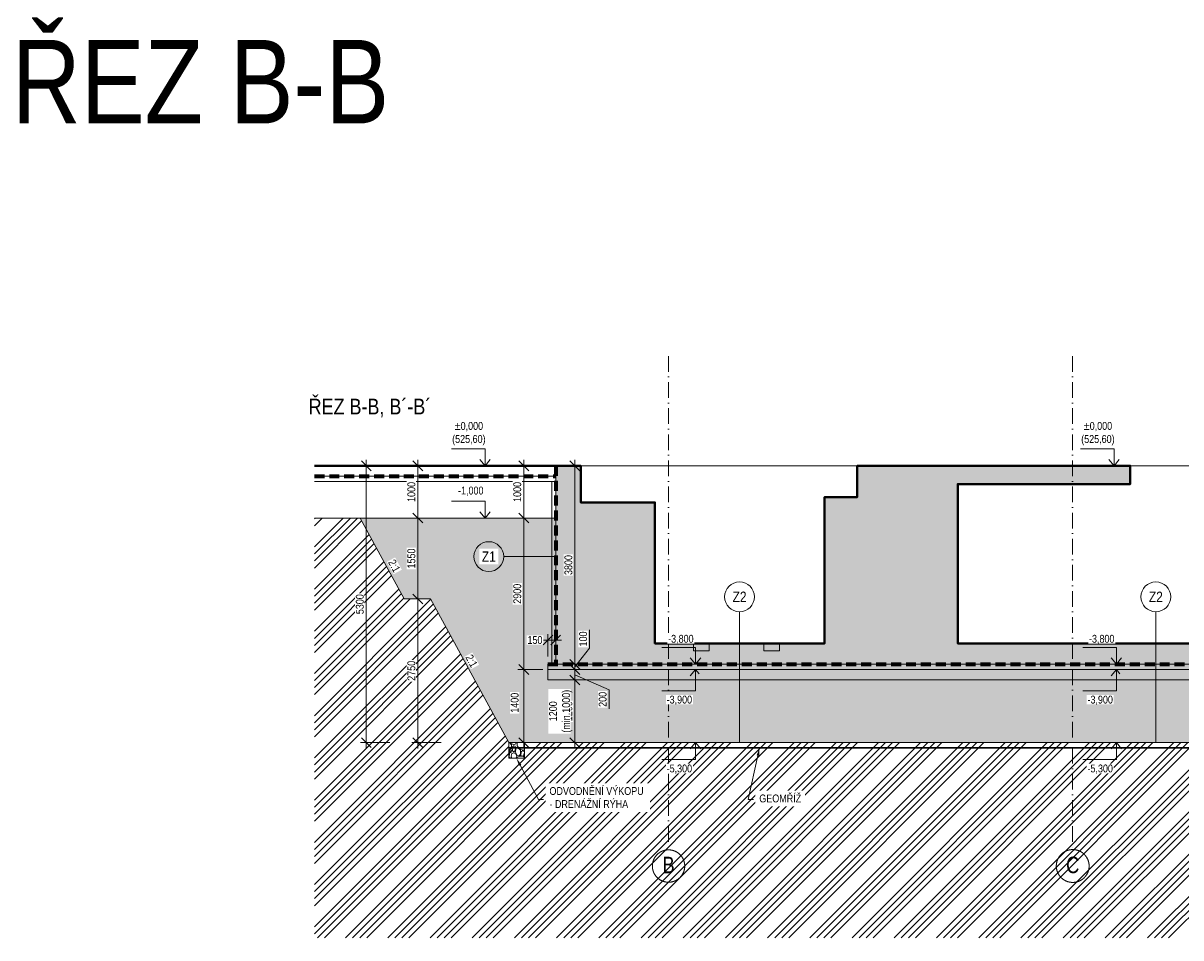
# Model space of a CAD drawing. Header units: millimetres. Extents: x -2694 to 670324, y -147023 to 76385.
# Tile 35 of 51: x 424512 to 446682, y -146531 to -129018. Entities that reach past the tile are written whole.
import ezdxf
from ezdxf import colors
from ezdxf.entities.mleader import LeaderData, LeaderLine
from ezdxf.enums import TextEntityAlignment as Align
from ezdxf.math import Vec2, Vec3

# ---------------------------------------------------------------- set-up
doc = ezdxf.new("R2010")
doc.units = ezdxf.units.MM
doc.header["$LTSCALE"] = 10
for name, pattern in [('Cerchovana 2x', [0.5, 0.3, -0.1, 0, -0.1]), ('DASHDOT', [25.4, 12.7, -6.35, 0, -6.35]), ('ČÁRKOVANÁ', [19.05, 12.7, -6.35])]:
    doc.linetypes.add(name, pattern=pattern)
doc.layers.get('0').update_dxf_attribs({"lineweight": 20})
doc.layers.get('Defpoints').update_dxf_attribs({"lineweight": 20})
for name, color, linetype, lineweight in [('_A_OSY_HPFM', 253, 'DASHDOT', 13), ('A_CARK', 72, 'ČÁRKOVANÁ', 20), ('A_KOTY', 7, 'Continuous', 13), ('A_LEGENDY', 21, 'Continuous', 13), ('A_REZY', 230, 'DASHDOT', 70), ('A_TENKA', 4, 'Continuous', 20), ('A_TENKA_ZEMNI_PRACE', 31, 'Continuous', 20), ('A_TUCNA', 1, 'Continuous', 40)]:
    doc.layers.add(name, color=color, linetype=linetype, lineweight=lineweight)
doc.layers.add('A_SRAF', color=8, linetype='Continuous', lineweight=13, transparency=0.3)
doc.layers.add('A_SRAFY_ZB', color=7, linetype='Continuous', lineweight=13, true_color=0xc8c8c8, transparency=0.3)
doc.styles.add('ARIAL', font='arial.ttf')
doc.styles.add('KÓTY', font='ARIALN.TTF')
doc.linetypes.add('CIKCAK', pattern='A,0.00254,-5.08,[131,ltypeshp.shx,S=5.08,R=0,X=-5.08,Y=0],-10.16,[131,ltypeshp.shx,S=5.08,R=180,X=5.08,Y=0],-5.08', length=20.32254)
doc.dimstyles.new('INPROS - 75', dxfattribs={"dimscale": 75, "dimtxt": 2, "dimasz": 2.5, "dimexe": 1.5, "dimexo": 2, "dimtad": 1, "dimdec": 0, "dimrnd": 5, "dimtxsty": 'KÓTY', "dimblk": 'OBLIQUE', "dimcen": 2.5, "dimdle": 1.5, "dimadec": 0, "dimazin": 0, "dimtfac": 1, "dimtdec": 0, "dimtmove": 2, "dimatfit": 3, "dimldrblk": 'OBLIQUE', "dimfxl": 6, "dimfxlon": 1, "dimtfill": 1, "dimlwd": -1, "dimlwe": -1, "dimarcsym": 0})

# ---------------------------------------------------------------- blocks, each defined once
blk = doc.blocks.new('_Oblique')
at = {"color": 0, "linetype": 'ByBlock', "lineweight": -2}
blk.add_line((-0.5, -0.5), (0.5, 0.5), dxfattribs=at)
blk = doc.blocks.new('*D56')
at = {"layer": 'A_KOTY', "color": 0, "transparency": 16777216}
for p, q in [((434549, -138493), (433986, -138493)), ((434099, -138381), (434099, -141506)), ((434461, -141393), (433986, -141393))]:
    blk.add_line(p, q, dxfattribs=at)
at = {"layer": 'Defpoints', "color": 0, "transparency": 16777216}
for p in [(434711, -138493), (434099, -141393), (434611, -141393)]:
    blk.add_point(p, dxfattribs=at)
at = {"layer": 'A_KOTY', "color": 0, "transparency": 16777216, "xscale": 187.5, "yscale": 187.5, "zscale": 187.5}
for p, rotation in [((434099, -138493), 90), ((434099, -141393), 270)]:
    blk.add_blockref('_Oblique', p, dxfattribs=dict(at, rotation=rotation))
at = {"layer": 'A_KOTY', "color": 0, "transparency": 16777216, "insert": (433975, -139943), "char_height": 150, "attachment_point": 5, "rotation": 90, "style": 'KÓTY', "bg_fill": 3, "box_fill_scale": 1.1, "bg_fill_color": 256, "bg_fill_true_color": 13158600, "bg_fill_transparency": 0}
blk.add_mtext('2900', dxfattribs=at)
blk = doc.blocks.new('*D57')
at = {"layer": 'A_KOTY', "color": 0, "transparency": 16777216}
for p, q in [((434099, -141281), (434099, -142906)), ((434099, -141393), (434211, -141393)), ((434220, -142793), (433986, -142793))]:
    blk.add_line(p, q, dxfattribs=at)
at = {"layer": 'Defpoints', "color": 0, "transparency": 16777216}
for p in [(434099, -141393), (434099, -142793), (434370, -142793)]:
    blk.add_point(p, dxfattribs=at)
at = {"layer": 'A_KOTY', "color": 0, "transparency": 16777216, "xscale": 187.5, "yscale": 187.5, "zscale": 187.5}
for p, rotation in [((434099, -141393), 90), ((434099, -142793), 270)]:
    blk.add_blockref('_Oblique', p, dxfattribs=dict(at, rotation=rotation))
at = {"layer": 'A_KOTY', "color": 0, "transparency": 16777216, "insert": (433925, -142030), "char_height": 150, "attachment_point": 5, "rotation": 90, "style": 'KÓTY', "bg_fill": 3, "box_fill_scale": 1.1, "bg_fill_color": 256, "bg_fill_true_color": 13158600, "bg_fill_transparency": 0}
blk.add_mtext('1400', dxfattribs=at)
blk = doc.blocks.new('*D58')
at = {"layer": 'A_KOTY', "color": 0, "transparency": 16777216}
for p, q in [((435077, -137381), (435077, -141406)), ((435077, -137493), (434965, -137493)), ((435077, -141293), (434965, -141293))]:
    blk.add_line(p, q, dxfattribs=at)
at = {"layer": 'Defpoints', "color": 0, "transparency": 16777216}
for p in [(435191, -137493), (435077, -141293), (435191, -141293)]:
    blk.add_point(p, dxfattribs=at)
at = {"layer": 'A_KOTY', "color": 0, "transparency": 16777216, "xscale": 187.5, "yscale": 187.5, "zscale": 187.5}
for p, rotation in [((435077, -137493), 90), ((435077, -141293), 270)]:
    blk.add_blockref('_Oblique', p, dxfattribs=dict(at, rotation=rotation))
at = {"layer": 'A_KOTY', "color": 0, "transparency": 16777216, "insert": (434954, -139393), "char_height": 150, "attachment_point": 5, "rotation": 90, "style": 'KÓTY', "bg_fill": 3, "box_fill_scale": 1.1, "bg_fill_color": 256, "bg_fill_true_color": 13158600, "bg_fill_transparency": 0}
blk.add_mtext('3800', dxfattribs=at)
blk = doc.blocks.new('*D59')
at = {"layer": 'A_KOTY', "color": 0, "transparency": 16777216}
for p, q in [((435360, -140985), (435360, -140631)), ((435077, -141343), (435360, -140985)), ((435077, -141181), (435077, -141506)), ((434711, -141393), (435190, -141393)), ((435527, -141293), (434965, -141293))]:
    blk.add_line(p, q, dxfattribs=at)
at = {"layer": 'Defpoints', "color": 0, "transparency": 16777216}
for p in [(434561, -141393), (435077, -141393), (436978, -141293)]:
    blk.add_point(p, dxfattribs=at)
at = {"layer": 'A_KOTY', "color": 0, "transparency": 16777216, "xscale": 187.5, "yscale": 187.5, "zscale": 187.5}
for p, rotation in [((435077, -141293), 90), ((435077, -141393), 270)]:
    blk.add_blockref('_Oblique', p, dxfattribs=dict(at, rotation=rotation))
at = {"layer": 'A_KOTY', "color": 0, "transparency": 16777216, "insert": (435237, -140808), "char_height": 150, "attachment_point": 5, "rotation": 90, "style": 'KÓTY', "bg_fill": 3, "box_fill_scale": 1.1, "bg_fill_color": 256, "bg_fill_true_color": 13158600, "bg_fill_transparency": 0}
blk.add_mtext('100', dxfattribs=at)
blk = doc.blocks.new('*D60')
at = {"layer": 'A_KOTY', "color": 0, "transparency": 16777216}
for p, q in [((434711, -141393), (435190, -141393)), ((435077, -141281), (435077, -141706)), ((434688, -141593), (435190, -141593)), ((435077, -141493), (435733, -141782)), ((435733, -141782), (435733, -142149))]:
    blk.add_line(p, q, dxfattribs=at)
at = {"layer": 'Defpoints', "color": 0, "lineweight": 100, "transparency": 16777216}
for p in [(434561, -141393), (434538, -141593), (435077, -141593)]:
    blk.add_point(p, dxfattribs=at)
at = {"layer": 'A_KOTY', "color": 0, "transparency": 16777216, "xscale": 187.5, "yscale": 187.5, "zscale": 187.5}
for p, rotation in [((435077, -141393), 90), ((435077, -141593), 270)]:
    blk.add_blockref('_Oblique', p, dxfattribs=dict(at, rotation=rotation))
at = {"layer": 'A_KOTY', "color": 0, "transparency": 16777216, "insert": (435610, -141965), "char_height": 150, "attachment_point": 5, "rotation": 90, "style": 'KÓTY', "bg_fill": 3, "box_fill_scale": 1.1, "bg_fill_color": 256, "bg_fill_true_color": 13158600, "bg_fill_transparency": 0}
blk.add_mtext('200', dxfattribs=at)
blk = doc.blocks.new('*D61')
at = {"layer": 'A_KOTY', "color": 0, "transparency": 16777216}
for p, q in [((434688, -141593), (435190, -141593)), ((435077, -141481), (435077, -142906)), ((434627, -142793), (435190, -142793))]:
    blk.add_line(p, q, dxfattribs=at)
at = {"layer": 'Defpoints', "color": 0, "lineweight": 100, "transparency": 16777216}
for p in [(434538, -141593), (434472, -142793), (435077, -142793)]:
    blk.add_point(p, dxfattribs=at)
at = {"layer": 'A_KOTY', "color": 0, "transparency": 16777216, "xscale": 187.5, "yscale": 187.5, "zscale": 187.5}
for p, rotation in [((435077, -141593), 90), ((435077, -142793), 270)]:
    blk.add_blockref('_Oblique', p, dxfattribs=dict(at, rotation=rotation))
at = {"layer": 'A_KOTY', "color": 0, "transparency": 16777216, "insert": (434954, -142193), "char_height": 150, "attachment_point": 5, "rotation": 90, "style": 'KÓTY', "bg_fill": 3, "box_fill_scale": 1.1, "bg_fill_color": 256, "bg_fill_true_color": 13158600, "bg_fill_transparency": 0}
blk.add_mtext('1200', dxfattribs=at)
blk = doc.blocks.new('*D62')
at = {"layer": 'A_KOTY', "color": 0, "transparency": 16777216}
for p, q in [((434688, -141593), (435190, -141593)), ((435077, -141481), (435077, -142906)), ((435077, -142793), (435190, -142793))]:
    blk.add_line(p, q, dxfattribs=at)
at = {"layer": 'A_KOTY', "color": 0, "transparency": 16777216, "xscale": 187.5, "yscale": 187.5, "zscale": 187.5}
for p, rotation in [((435077, -141593), 90), ((435077, -142793), 270)]:
    blk.add_blockref('_Oblique', p, dxfattribs=dict(at, rotation=rotation))
at = {"layer": 'A_KOTY', "color": 0, "transparency": 16777216, "insert": (434807, -142193), "char_height": 150, "attachment_point": 5, "rotation": 90, "style": 'KÓTY', "bg_fill": 3, "box_fill_scale": 1.1, "bg_fill_color": 256, "bg_fill_true_color": 13158600, "bg_fill_transparency": 0}
blk.add_mtext('1200\\P(min.1000)', dxfattribs=at)
at = {"layer": 'Defpoints', "color": 0, "lineweight": 100, "transparency": 16777216}
for p in [(434538, -141593), (435077, -142793), (435077, -142793)]:
    blk.add_point(p, dxfattribs=at)
blk = doc.blocks.new('*D63')
at = {"layer": 'A_KOTY', "color": 0, "transparency": 16777216}
for p, q in [((434561, -141143), (434561, -140718)), ((434711, -141143), (434711, -140718)), ((434448, -140830), (434823, -140830))]:
    blk.add_line(p, q, dxfattribs=at)
at = {"layer": 'Defpoints', "color": 0, "transparency": 16777216}
for p in [(434711, -140830), (434561, -141293), (434711, -141293)]:
    blk.add_point(p, dxfattribs=at)
at = {"layer": 'A_KOTY', "color": 0, "transparency": 16777216, "xscale": 187.5, "yscale": 187.5, "zscale": 187.5}
blk.add_blockref('_Oblique', (434711, -140830), dxfattribs=at)
at = {"layer": 'A_KOTY', "color": 0, "transparency": 16777216, "insert": (434313, -140829), "char_height": 150, "attachment_point": 5, "style": 'KÓTY', "bg_fill": 3, "box_fill_scale": 1.1, "bg_fill_color": 256, "bg_fill_true_color": 13158600, "bg_fill_transparency": 0}
blk.add_mtext('150', dxfattribs=at)
at = {"layer": 'A_KOTY', "color": 0, "transparency": 16777216, "xscale": 187.5, "yscale": 187.5, "zscale": 187.5, "rotation": 180}
blk.add_blockref('_Oblique', (434561, -140830), dxfattribs=at)
blk = doc.blocks.new('*D287')
at = {"layer": 'A_KOTY', "color": 0, "transparency": 16777216}
for p, q in [((431960, -138493), (432183, -138493)), ((432070, -140156), (432070, -138381)), ((431960, -140043), (432183, -140043))]:
    blk.add_line(p, q, dxfattribs=at)
at = {"layer": 'Defpoints', "color": 0, "transparency": 16777216}
for p in [(431810, -138493), (432070, -138493), (431810, -140043)]:
    blk.add_point(p, dxfattribs=at)
at = {"layer": 'A_KOTY', "color": 0, "transparency": 16777216, "xscale": 187.5, "yscale": 187.5, "zscale": 187.5}
for p, rotation in [((432070, -138493), 90), ((432070, -140043), 270)]:
    blk.add_blockref('_Oblique', p, dxfattribs=dict(at, rotation=rotation))
at = {"layer": 'A_KOTY', "color": 0, "transparency": 16777216, "insert": (431947, -139268), "char_height": 150, "attachment_point": 5, "rotation": 90, "style": 'KÓTY', "bg_fill": 3, "box_fill_scale": 1.1, "bg_fill_color": 256, "bg_fill_true_color": 13158600, "bg_fill_transparency": 0}
blk.add_mtext('1550', dxfattribs=at)
blk = doc.blocks.new('*D288')
at = {"layer": 'A_KOTY', "color": 0, "transparency": 16777216}
for p, q in [((434099, -138606), (434099, -137381)), ((434549, -137493), (433986, -137493)), ((434549, -138493), (433986, -138493))]:
    blk.add_line(p, q, dxfattribs=at)
at = {"layer": 'Defpoints', "color": 0, "transparency": 16777216}
for p in [(434099, -137493), (434711, -137493), (434711, -138493)]:
    blk.add_point(p, dxfattribs=at)
at = {"layer": 'A_KOTY', "color": 0, "transparency": 16777216, "xscale": 187.5, "yscale": 187.5, "zscale": 187.5}
for p, rotation in [((434099, -137493), 90), ((434099, -138493), 270)]:
    blk.add_blockref('_Oblique', p, dxfattribs=dict(at, rotation=rotation))
at = {"layer": 'A_KOTY', "color": 0, "transparency": 16777216, "insert": (433975, -137993), "char_height": 150, "attachment_point": 5, "rotation": 90, "style": 'KÓTY', "bg_fill": 3, "box_fill_scale": 1.1, "bg_fill_color": 256, "bg_fill_true_color": 13158600, "bg_fill_transparency": 0}
blk.add_mtext('1000', dxfattribs=at)
blk = doc.blocks.new('*D289')
at = {"layer": 'A_KOTY', "color": 0, "transparency": 16777216}
for p, q in [((431960, -140043), (432183, -140043)), ((432070, -139931), (432070, -142905)), ((432520, -142793), (431958, -142793))]:
    blk.add_line(p, q, dxfattribs=at)
at = {"layer": 'Defpoints', "color": 0, "transparency": 16777216}
for p in [(431810, -140043), (432070, -142793), (433810, -142793)]:
    blk.add_point(p, dxfattribs=at)
at = {"layer": 'A_KOTY', "color": 0, "transparency": 16777216, "xscale": 187.5, "yscale": 187.5, "zscale": 187.5}
for p, rotation in [((432070, -140043), 90), ((432070, -142793), 270)]:
    blk.add_blockref('_Oblique', p, dxfattribs=dict(at, rotation=rotation))
at = {"layer": 'A_KOTY', "color": 0, "transparency": 16777216, "insert": (431947, -141418), "char_height": 150, "attachment_point": 5, "rotation": 90, "style": 'KÓTY', "bg_fill": 3, "box_fill_scale": 1.1, "bg_fill_color": 256, "bg_fill_true_color": 13158600, "bg_fill_transparency": 0}
blk.add_mtext('2750', dxfattribs=at)
blk = doc.blocks.new('*D290')
at = {"layer": 'A_KOTY', "color": 0, "transparency": 16777216}
for p, q in [((432070, -138606), (432070, -137381)), ((432070, -137493), (432183, -137493)), ((432070, -138493), (432183, -138493))]:
    blk.add_line(p, q, dxfattribs=at)
at = {"layer": 'Defpoints', "color": 0, "transparency": 16777216}
for p in [(432070, -137493), (432070, -137493), (432070, -138493)]:
    blk.add_point(p, dxfattribs=at)
at = {"layer": 'A_KOTY', "color": 0, "transparency": 16777216, "xscale": 187.5, "yscale": 187.5, "zscale": 187.5}
for p, rotation in [((432070, -137493), 90), ((432070, -138493), 270)]:
    blk.add_blockref('_Oblique', p, dxfattribs=dict(at, rotation=rotation))
at = {"layer": 'A_KOTY', "color": 0, "transparency": 16777216, "insert": (431947, -137993), "char_height": 150, "attachment_point": 5, "rotation": 90, "style": 'KÓTY', "bg_fill": 3, "box_fill_scale": 1.1, "bg_fill_color": 256, "bg_fill_true_color": 13158600, "bg_fill_transparency": 0}
blk.add_mtext('1000', dxfattribs=at)
blk = doc.blocks.new('*D291')
at = {"layer": 'A_KOTY', "color": 0, "transparency": 16777216}
for p, q in [((431082, -137381), (431082, -142905)), ((431532, -137493), (430970, -137493)), ((431532, -142793), (430970, -142793))]:
    blk.add_line(p, q, dxfattribs=at)
at = {"layer": 'Defpoints', "color": 0, "transparency": 16777216}
for p in [(432070, -137493), (431082, -142793), (432070, -142793)]:
    blk.add_point(p, dxfattribs=at)
at = {"layer": 'A_KOTY', "color": 0, "transparency": 16777216, "xscale": 187.5, "yscale": 187.5, "zscale": 187.5}
for p, rotation in [((431082, -137493), 90), ((431082, -142793), 270)]:
    blk.add_blockref('_Oblique', p, dxfattribs=dict(at, rotation=rotation))
at = {"layer": 'A_KOTY', "color": 0, "transparency": 16777216, "insert": (430959, -140143), "char_height": 150, "attachment_point": 5, "rotation": 90, "style": 'KÓTY', "bg_fill": 3, "box_fill_scale": 1.1, "bg_fill_color": 256, "bg_fill_true_color": 13158600, "bg_fill_transparency": 0}
blk.add_mtext('5300', dxfattribs=at)

msp = doc.modelspace()

# ---------------------------------------------------------------- hatches: boundary and pattern name
at = {"layer": 'A_SRAF'}
h = msp.add_hatch(dxfattribs=at)
h.set_pattern_fill('ANSI34', color=256, scale=30)
h.set_pattern_definition([(45, (0, 12784.5), (-404.1115, 404.1115), []), (45, (134.7, 12784.5), (-404.1115, 404.1115), []), (45, (269.4, 12784.5), (-404.1115, 404.1115), []), (45, (404.1, 12784.5), (-404.1115, 404.1115), [])])
h.paths.add_polyline_path([(489288, -138493.2), (488153.1, -138493.2), (488153.1, -142493.2), (488049.5, -142493.2), (488049.5, -139593.2), (485205, -139593.2), (484980, -140043.2), (479490, -140043.2), (477990, -142793.2), (477990, -143093.2), (477690, -143093.2), (477690, -142793.2), (456049.9, -142793.2), (456049.9, -143093.2), (455749.9, -143093.2), (455749.9, -142793.2), (434109.8, -142793.2), (434109.8, -143093.2), (433809.8, -143093.2), (433809.8, -142793.2), (432310, -140043.2), (431810, -140043.2), (430964.6, -138493.2), (430090.3, -138493.2), (430090.3, -146531.1), (489288, -146531.1)])
h = msp.add_hatch(dxfattribs=at)
h.set_pattern_fill('AR-CONC', color=256, scale=2)
h.set_pattern_definition([(50, (0, 14539.5), (364.36934, -31.87817), [38.1, -419.1]), (355, (0, 14539.5), (-70.48684, 382.1137), [30.48, -335.28117]), (100.451445, (30.36, 14536.85), (293.8825, 350.2355), [32.38002, -356.1805]), (46.1842, (0, 14641.1), (542.1581, -84.08466), [57.15, -628.65]), (96.63556, (45.2, 14634.1), (474.80827, 494.85225), [48.57005, -534.2712]), (351.18415, (0, 14641.1), (474.80827, 494.85225), [45.71993, -502.91946]), (21, (50.8, 14615.7), (303.22878, -204.5304), [38.1, -419.1]), (326, (50.8, 14615.7), (123.60406, 368.37593), [30.48, -335.28]), (71.451445, (76.07, 14598.66), (426.83284, 163.84554), [32.38002, -356.17988]), (37.5, (0, 14539.5), (6.177207, 169.110078), [0, -331.216, 0, -340.36, 0, -336.55]), (7.5, (0, 14539.5), (133.639325, 200.36115), [0, -194.056, 0, -323.596, 0, -128.27]), (327.5, (-113.28, 14539.5), (271.18119, -11.457488), [0, -127, 0, -396.24, 0, -525.78]), (317.5, (-164.08, 14539.5), (296.25836, 50.85298), [0, -165.1, 0, -263.144, 0, -373.38])])
h.paths.add_polyline_path([(479490, -140043.2), (484980, -140043.2), (485205, -139593.2), (488049.5, -139593.2), (488049.5, -138493.2), (484040, -138493.2), (484040, -138743.2), (477139, -138743.2), (477140, -141408.2), (477290, -141408.2), (477290, -141708.2), (467499, -141628.2), (453349, -140593.2), (448510.8, -140593.2), (448510.8, -141293.2), (448660.8, -141293.2), (448660.8, -141593.2), (434560.8, -141593.2), (434560.8, -141293.2), (434710.8, -141293.2), (434710.8, -138493.2), (430964.6, -138493.2), (431810, -140043.2), (432310, -140043.2), (433809.8, -142793.2), (477990, -142793.2)])
h = msp.add_hatch(dxfattribs=at)
h.set_pattern_fill('ANSI36', color=256, scale=16.5)
h.set_pattern_definition([(45, (416120, 211631.866), (27.782667, 101.86978), [130.96875, -26.19375, 0, -26.19375])])
h.paths.add_polyline_path([(448660.8, -141393.2), (448660.8, -141293.2), (434560.8, -141293.2), (434560.8, -141393.2)])
h = msp.add_hatch(dxfattribs=at)
h.set_pattern_fill('GRAVEL', color=256, scale=11, angle=-90)
h.paths.add_polyline_path([(448660.8, -141393.2), (434610.8, -141393.2), (434560.8, -141393.2), (434560.8, -141593.2), (448660.8, -141593.2)])
h = msp.add_hatch(dxfattribs=at)
h.set_pattern_fill('GRAVEL', color=256, scale=11, angle=-90)
h.paths.add_polyline_path([(434109.8, -143093.2), (434109.8, -142793.2), (433809.8, -142793.2), (433809.8, -143093.2)])
at = {"layer": 'A_SRAFY_ZB', "linetype": 'Continuous', "lineweight": -3}
for points in [[(434710.8, -137493.2), (435190.8, -137493.2), (435190.8, -138193.2), (434710.8, -138193.2)], [(442410.8, -137493.2), (442410.8, -138093.2), (440485.8, -138093.2), (440485.8, -137493.2)], [(442410.8, -137493.2), (445711.6, -137493.2), (445711.6, -137843.2), (442410.8, -137843.2)], [(439860.8, -138093.2), (442410.8, -138093.2), (442410.8, -140893.2), (439860.8, -140893.2)], [(436610.8, -140893.2), (434710.8, -140893.2), (434710.8, -138193.2), (436610.8, -138193.2)], [(434710.8, -140893.2), (442410.8, -140893.2), (442410.8, -141293.2), (434710.8, -141293.2)], [(437347.1, -141033.2), (437347.1, -140883.2), (437647.1, -140883.2), (437647.1, -141033.2)], [(438697.1, -141033.2), (438697.1, -140883.2), (438997.1, -140883.2), (438997.1, -141033.2)], [(442410.8, -140893.2), (448510.8, -140893.2), (448510.8, -141293.2), (442410.8, -141293.2)]]:
    msp.add_hatch(color=256, dxfattribs=at).paths.add_polyline_path(points, flags=16)

# ---------------------------------------------------------------- linework, layer by layer
at = {"layer": '_A_OSY_HPFM', "linetype": 'Cerchovana 2x', "ltscale": 100, "transparency": 33554687}
for p, q in [((436869.9, -135390.6), (436871.2, -144846.2)), ((444609.9, -135390.6), (444609.9, -144842.1))]:
    msp.add_line(p, q, dxfattribs=at)
at = {"layer": '_A_OSY_HPFM', "linetype": 'Cerchovana 2x', "ltscale": 10000, "transparency": 33554687}
for centre, radius in [((436871.3, -145156.2), 310), ((444611.2, -145155.5), 314.2)]:
    msp.add_circle(centre, radius, dxfattribs=at)
at = {"layer": 'A_CARK', "color": 1, "lineweight": 70, "ltscale": 1.5}
for points in [[(434710.8, -137493.2), (434710.8, -141293.2)], [(430090.3, -137693.2), (434710.8, -137693.2)], [(434560.8, -141293.2), (448660.8, -141293.2)]]:
    msp.add_lwpolyline(points, dxfattribs=at)
at = {"layer": 'A_CARK', "linetype": 'CIKCAK', "lineweight": 15, "ltscale": 0.4}
msp.add_lwpolyline([(434635.8, -141293.2), (434635.8, -137793.2)], dxfattribs=at)
at = {"layer": 'A_CARK', "color": 6, "linetype": 'CIKCAK', "lineweight": 30, "ltscale": 0.7}
msp.add_lwpolyline([(433809.8, -142892.7), (477990, -142893.2)], dxfattribs=at)
at = {"layer": 'A_KOTY'}
for p, q in [((433356.4, -137168.9), (433356.4, -137493.2)), ((445402.9, -137168.9), (445402.9, -137493.2)), ((433356.4, -137493.2), (433255.7, -137371.9)), ((433356.4, -137493.2), (433255.7, -137371.9)), ((433356.4, -137493.2), (433457.1, -137371.9)), ((445402.9, -137493.2), (445302.2, -137371.9)), ((445402.9, -137493.2), (445302.2, -137371.9)), ((445402.9, -137493.2), (445503.5, -137371.9)), ((433356.4, -138168.9), (433356.4, -138493.2)), ((433356.4, -138493.2), (433255.7, -138371.9)), ((433356.4, -138493.2), (433255.7, -138371.9)), ((433356.4, -138493.2), (433457.1, -138371.9)), ((437387.6, -140968.9), (437387.6, -141293.2)), ((445446.6, -140968.9), (445446.6, -141293.2)), ((437387.6, -141293.2), (437286.9, -141171.9)), ((437387.6, -141293.2), (437286.9, -141171.9)), ((437387.6, -141293.2), (437488.3, -141171.9)), ((445446.6, -141293.2), (445345.9, -141171.9)), ((445446.6, -141293.2), (445345.9, -141171.9)), ((445446.6, -141293.2), (445547.3, -141171.9)), ((437387.6, -141393.2), (437286.9, -141514.4)), ((437387.6, -141393.2), (437286.9, -141514.4)), ((437387.6, -141799.4), (437387.6, -141393.2)), ((437387.6, -141393.2), (437454.7, -141474)), ((445446.6, -141393.2), (445345.9, -141514.4)), ((445446.6, -141393.2), (445345.9, -141514.4)), ((445446.6, -141799.4), (445446.6, -141393.2)), ((445446.6, -141393.2), (445513.7, -141474)), ((437387.6, -142793.2), (437286.9, -142914.4)), ((437387.6, -142793.2), (437286.9, -142914.4)), ((437387.6, -143117.5), (437387.6, -142793.2)), ((437387.6, -142793.2), (437488.3, -142914.4)), ((445446.6, -142793.2), (445345.9, -142914.4)), ((445446.6, -142793.2), (445345.9, -142914.4)), ((445446.6, -143117.5), (445446.6, -142793.2)), ((445446.6, -142793.2), (445547.3, -142914.4))]:
    msp.add_line(p, q, dxfattribs=at)
for points in [[(433356.4, -137168.9), (432712.2, -137168.9)], [(445402.9, -137168.9), (444758.6, -137168.9)], [(433356.4, -138168.9), (432712.2, -138168.9)], [(433714.5, -139231.5), (434710.8, -139231.5)], [(438231.5, -140288), (438231.5, -142793.2)], [(446203.3, -140288), (446203.3, -142793.2)], [(437387.6, -140968.9), (436743.4, -140968.9)], [(445446.6, -140968.9), (444802.4, -140968.9)], [(437387.6, -141799.4), (436743.4, -141799.4)], [(445446.6, -141799.4), (444802.4, -141799.4)], [(437387.6, -143117.5), (436743.4, -143117.5)], [(445446.6, -143117.5), (444802.4, -143117.5)]]:
    msp.add_lwpolyline(points, dxfattribs=at)
for centre in [(433428.7, -139231.5), (438231.5, -140002.2), (446203.3, -140002.2)]:
    msp.add_circle(centre, 285.7, dxfattribs=at)
at = {"layer": 'A_SRAF'}
for points in [[(455749.9, -142793.2), (434109.8, -142793.2), (434109.8, -143093.2), (433809.8, -143093.2), (433809.8, -142793.2), (432310, -140043.2), (431810, -140043.2), (430964.6, -138493.2), (430090.3, -138493.2)], [(430964.6, -138493.2), (431810, -140043.2), (432310, -140043.2), (433809.8, -142793.2), (477990, -142793.2)], [(448660.8, -141593.2), (434560.8, -141593.2), (434560.8, -141293.2), (434710.8, -141293.2), (434710.8, -138493.2), (430964.6, -138493.2)], [(430964.6, -138493.2), (431810, -140043.2), (432310, -140043.2), (433809.8, -142793.2), (477990, -142793.2)], [(448660.8, -141593.2), (434560.8, -141593.2), (434560.8, -141293.2), (434710.8, -141293.2), (434710.8, -138493.2), (430964.6, -138493.2)]]:
    msp.add_lwpolyline(points, dxfattribs=at)
at = {"layer": 'A_TENKA', "linetype": 'Continuous', "transparency": 33554687}
for p, q in [((434710.8, -137493.2), (434710.8, -138193.2)), ((435190.8, -137493.2), (434710.8, -137493.2)), ((435190.8, -138193.2), (435190.8, -137493.2)), ((440485.8, -137493.2), (440485.8, -138093.2)), ((442410.8, -137493.2), (440485.8, -137493.2)), ((445711.6, -137493.2), (442410.8, -137493.2)), ((445711.6, -137843.2), (445711.6, -137493.2)), ((442410.8, -138093.2), (442410.8, -137843.2)), ((442410.8, -137843.2), (445711.6, -137843.2)), ((439860.8, -138093.2), (439860.8, -140893.2)), ((440485.8, -138093.2), (439860.8, -138093.2)), ((442410.8, -140893.2), (442410.8, -138093.2)), ((434710.8, -138193.2), (434710.8, -140893.2)), ((436610.8, -138193.2), (435190.8, -138193.2)), ((436610.8, -140893.2), (436610.8, -138193.2)), ((434710.8, -140893.2), (434710.8, -141293.2)), ((439860.8, -140893.2), (436610.8, -140893.2)), ((437347.1, -140883.2), (437347.1, -141033.2)), ((437647.1, -140883.2), (437347.1, -140883.2)), ((437647.1, -141033.2), (437647.1, -140883.2)), ((438697.1, -140883.2), (438697.1, -141033.2)), ((438997.1, -140883.2), (438697.1, -140883.2)), ((438997.1, -141033.2), (438997.1, -140883.2)), ((448010.8, -140893.2), (442410.8, -140893.2)), ((437347.1, -141033.2), (437647.1, -141033.2)), ((438697.1, -141033.2), (438997.1, -141033.2)), ((434710.8, -141293.2), (442410.8, -141293.2)), ((442410.8, -141293.2), (448510.8, -141293.2))]:
    msp.add_line(p, q, dxfattribs=at)
for points in [[(434710.8, -137493.2), (430090.3, -137493.2)], [(434710.8, -137693.2), (430090.3, -137693.2)], [(434710.8, -137793.2), (430090.3, -137793.2)], [(434710.8, -141293.2), (434560.8, -141293.2), (434560.8, -141393.2), (448510.8, -141393.2), (448660.8, -141393.2), (448660.8, -141293.2), (448510.8, -141293.2)]]:
    msp.add_lwpolyline(points, dxfattribs=at)
at = {"layer": 'A_TENKA', "color": 5}
msp.add_lwpolyline([(435190.8, -137493.2), (483590, -137493.2)], dxfattribs=at)
at = {"layer": 'A_TENKA_ZEMNI_PRACE', "linetype": 'Continuous', "transparency": 33554687}
for p, q in [((430964.6, -138493.2), (431810, -140043.2)), ((432310, -140043.2), (433809.8, -142792.7))]:
    msp.add_line(p, q, dxfattribs=at)
for points in [[(434710.8, -138493.2), (430090.3, -138493.2)], [(432310, -140043.2), (431810, -140043.2)], [(432310, -140043.2), (431810, -140043.2)], [(434560.8, -141593.2), (448660.8, -141593.2)], [(433809.8, -142793.2), (477611.8, -142793.2)]]:
    msp.add_lwpolyline(points, dxfattribs=at)
at = {"layer": 'A_TENKA_ZEMNI_PRACE'}
for points in [[(434560.8, -141393.2), (434560.8, -141593.2)], [(433809.8, -142793.2), (433809.8, -143093.2), (434109.8, -143093.2), (434109.8, -142793.2)]]:
    msp.add_lwpolyline(points, dxfattribs=at)
at = {"layer": 'A_TUCNA', "color": 23}
msp.add_lwpolyline([(430090.3, -137493.2), (435190.8, -137493.2), (435190.8, -138193.2), (436610.8, -138193.2), (436610.8, -140893.2), (439860.8, -140893.2), (439860.8, -138093.2), (440485.8, -138093.2), (440485.8, -137493.2), (445711.6, -137493.2), (445711.6, -137843.2), (442410.8, -137843.2), (442410.8, -140893.2), (448010.8, -140893.2)], dxfattribs=at)

# ---------------------------------------------------------------- texts
at = {"layer": '_A_OSY_HPFM', "linetype": 'Cerchovana 2x', "ltscale": 100, "transparency": 33554687, "style": 'ARIAL'}
for s, width, p, p2 in [('B', 0.800324, (436753.9, -145293.2), (436988.8, -145293.2)), ('C', 0.800221, (444484.1, -145292.5), (444738.4, -145292.5))]:
    msp.add_text(s, height=315, dxfattribs=dict(at, width=width)).set_placement(p, p2, align=Align.FIT)
at = {"layer": 'A_REZY', "color": 1, "ltscale": 1.7, "style": 'KÓTY'}
msp.add_text('ŘEZ B-B', height=1600, dxfattribs=at).set_placement((424293.7, -130938.4))

# ---------------------------------------------------------------- next in the draw order: texts
at = {"layer": 'A_KOTY', "char_height": 150, "attachment_point": 5, "style": 'KÓTY', "bg_fill": 3, "box_fill_scale": 1.1, "bg_fill_color": 256, "bg_fill_true_color": 13158600, "bg_fill_transparency": 0}
for s, insert in [('\\A1;%%P0,000\\P(525,60)', (433047.2, -136877.1)), ('\\A1;%%P0,000\\P(525,60)', (445093.6, -136877.1)), ('\\A1;-1,000', (433083.7, -137980.8)), ('\\A1;-3,800', (437107.2, -140819.5)), ('\\A1;-3,800', (445166.2, -140819.5)), ('\\A1;-3,900', (437078.4, -141983.9)), ('\\A1;-3,900', (445137.4, -141983.9)), ('\\A1;-5,300', (437078.4, -143302)), ('\\A1;-5,300', (445137.4, -143302))]:
    msp.add_mtext(s, dxfattribs=dict(at, insert=insert))
at = {"layer": 'A_KOTY', "char_height": 200, "attachment_point": 5, "style": 'KÓTY', "bg_fill": 3, "box_fill_scale": 1.25, "bg_fill_color": 256, "bg_fill_transparency": 0}
for s, insert in [('\\A1;Z1', (433428.7, -139231.5)), ('\\A1;Z2', (438231.5, -140002.2)), ('\\A1;Z2', (446203.3, -140002.2))]:
    msp.add_mtext(s, dxfattribs=dict(at, insert=insert))
at = {"layer": 'A_KOTY', "insert": (433100, -141228.1), "char_height": 150, "attachment_point": 5, "rotation": 298.61046, "style": 'KÓTY', "bg_fill": 3, "box_fill_scale": 1.1, "bg_fill_color": 256, "bg_fill_true_color": 13158600, "bg_fill_transparency": 0}
msp.add_mtext('\\A1;2:1', dxfattribs=at)

# ---------------------------------------------------------------- next in the draw order: dimensions: what is measured, and where the dimension line sits
at = {"layer": 'A_KOTY'}
for base, p1, p2, picture, middle in [((435077.3, -141293.2), (435190.8, -137493.2), (435190.8, -141293.2), '*D58', (434953.9, -139393.2)), ((432070, -138493.2), (431810, -140043.2), (431810, -138493.2), '*D287', (431946.5, -139268.2)), ((434098.8, -141393.2), (434710.8, -138493.2), (434610.8, -141393.2), '*D56', (433975.4, -139943.2))]:
    dim = msp.add_linear_dim(base=base, p1=p1, p2=p2, angle=270, dimstyle='INPROS - 75', dxfattribs=at)
    dim.commit()
    dim.dimension.update_dxf_attribs({"geometry": picture, "text_midpoint": middle})

# ---------------------------------------------------------------- next in the draw order: leaders
at = {"layer": 'A_LEGENDY'}
ml = msp.add_multileader_mtext('Standard', dxfattribs=at)
ml.set_content('GEOMŘÍŽ', color=256, style='KÓTY')
ml.set_leader_properties(color=256, linetype='Continuous', lineweight=-1)
ml.build(insert=Vec2(0, 0))
ml.multileader.update_dxf_attribs({"text_left_attachment_type": 2, "text_right_attachment_type": 2, "dogleg_length": 66.7, "arrow_head_size": 150})
ctx = ml.context
ctx.base_point, ctx.char_height, ctx.arrow_head_size, ctx.landing_gap_size, ctx.plane_origin = Vec3(438497, -143883.2), 150, 150, 112.5, Vec3(442188.9, -138095.1)
ctx.left_attachment, ctx.right_attachment = 2, 2
notes = []
notes.append((ctx, [(0, (1, 1, 0), (438397, -143883.2), (1, 0), 100, [(0, [(438614.4, -142892.9)], 0, [])])]))
ctx.mtext.insert, ctx.mtext.rotation, ctx.mtext.defined_height, ctx.mtext.flow_direction = Vec3(438609.5, -143787.4), 6.2831853, 238.9, 5
ctx.mtext.has_bg_fill, ctx.mtext.bg_color, ctx.mtext.bg_scale_factor, ctx.mtext.bg_transparency, ctx.mtext.use_window_bg_color = 1, -1027028792, 1.5, 0, 1
ml = msp.add_multileader_mtext('Standard', dxfattribs=at)
ml.set_content('ODVODNĚNÍ VÝKOPU \\P- DRENÁŽNÍ RÝHA', color=256, style='KÓTY')
ml.set_leader_properties(color=256, linetype='Continuous', lineweight=-1)
ml.build(insert=Vec2(0, 0))
ml.multileader.update_dxf_attribs({"text_left_attachment_type": 2, "text_right_attachment_type": 2, "dogleg_length": 66.7, "arrow_head_size": 150})
ctx = ml.context
ctx.base_point, ctx.char_height, ctx.arrow_head_size, ctx.landing_gap_size, ctx.plane_origin = Vec3(434478.3, -143883.7), 150, 150, 112.5, Vec3(438170.3, -138095.6)
ctx.left_attachment, ctx.right_attachment = 2, 2
notes.append((ctx, [(0, (1, 1, 0), (434378.3, -143883.7), (1, 0), 100, [(0, [(433959.8, -143093.2)], 0, [])])]))
ctx.mtext.insert, ctx.mtext.rotation, ctx.mtext.defined_height, ctx.mtext.flow_direction = Vec3(434590.8, -143644.7), 6.2831853, 238.9, 5
ctx.mtext.has_bg_fill, ctx.mtext.bg_color, ctx.mtext.bg_scale_factor, ctx.mtext.bg_transparency, ctx.mtext.use_window_bg_color = 1, -1027028792, 1.5, 0, 1
for ctx, leaders in notes:
    for number, flags, end, landing, length, lines in leaders:
        leader = LeaderData()
        leader.index, (leader.has_last_leader_line, leader.has_dogleg_vector, leader.attachment_direction) = number, flags
        leader.last_leader_point, leader.dogleg_vector, leader.dogleg_length = Vec3(end), Vec3(landing), length
        for number, points, colour, breaks in lines:
            line = LeaderLine()
            line.index, line.vertices, line.color, line.breaks = number, Vec3.list(points), colors.encode_raw_color(colour), breaks
            leader.lines.append(line)
        ctx.leaders.append(leader)

# ---------------------------------------------------------------- next in the draw order: texts
at = {"layer": 'A_KOTY', "style": 'KÓTY'}
msp.add_text('ŘEZ B-B, B´-B´', height=300, dxfattribs=at).set_placement((429979.4, -136508.5))

# ---------------------------------------------------------------- next in the draw order: dimensions: what is measured, and where the dimension line sits
at = {"layer": 'A_KOTY'}
for base, p1, p2, picture, middle in [((432070, -137493.2), (432070, -138493.2), (432070, -137493.2), '*D290', (431946.5, -137993.2)), ((434098.8, -137493.2), (434710.8, -138493.2), (434710.8, -137493.2), '*D288', (433975.4, -137993.2))]:
    dim = msp.add_linear_dim(base=base, p1=p1, p2=p2, angle=270, dimstyle='INPROS - 75', dxfattribs=at)
    dim.commit()
    dim.dimension.update_dxf_attribs({"geometry": picture, "text_midpoint": middle})
dim = msp.add_linear_dim(base=(435077.3, -141393.2), p1=(436977.9, -141293.2), p2=(434560.8, -141393.2), angle=270, dimstyle='INPROS - 75', override={"dimtmove": 1}, dxfattribs=at)
dim.commit()
dim.dimension.update_dxf_attribs({"geometry": '*D59', "text_midpoint": (435360, -140938.1), "dimtype": 160})
dim = msp.add_linear_dim(base=(434098.8, -142793.2), p1=(434098.8, -141393.2), p2=(434369.9, -142793.2), angle=270, dimstyle='INPROS - 75', dxfattribs=at)
dim.commit()
dim.dimension.update_dxf_attribs({"geometry": '*D57', "text_midpoint": (433924.9, -142030.1), "dimtype": 160})

# ---------------------------------------------------------------- next in the draw order: dimensions: what is measured, and where the dimension line sits
dim = msp.add_linear_dim(base=(432070, -142792.6744), p1=(431810.0378, -140043.169), p2=(433809.768, -142792.6744), angle=270, dimstyle='INPROS - 75', dxfattribs=at)
dim.commit()
dim.dimension.update_dxf_attribs({"geometry": '*D289', "text_midpoint": (431946.5391, -141417.9217)})
dim = msp.add_linear_dim(base=(435077.3, -141593.2), p1=(434560.8, -141393.2), p2=(434537.6, -141593.2), angle=270, dimstyle='INPROS - 75', override={"dimtmove": 1}, dxfattribs=at)
dim.commit()
dim.dimension.update_dxf_attribs({"geometry": '*D60', "text_midpoint": (435733.2, -141828.7), "dimtype": 160})

# ---------------------------------------------------------------- next in the draw order: dimensions: what is measured, and where the dimension line sits
for base, p1, p2, picture, middle in [((431082.3599, -142792.6744), (432070, -137493.169), (432070, -142792.6744), '*D291', (430958.8989, -140142.9217)), ((435077.3, -142793.2), (434537.6, -141593.2), (434471.5, -142793.2), '*D61', (434953.9, -142193.2))]:
    dim = msp.add_linear_dim(base=base, p1=p1, p2=p2, angle=270, dimstyle='INPROS - 75', dxfattribs=at)
    dim.commit()
    dim.dimension.update_dxf_attribs({"geometry": picture, "text_midpoint": middle})
dim = msp.add_linear_dim(base=(434710.8, -140830.2), p1=(434560.8, -141293.2), p2=(434710.8, -141293.2), dimstyle='INPROS - 75', dxfattribs=at)
dim.commit()
dim.dimension.update_dxf_attribs({"geometry": '*D63', "text_midpoint": (434312.7, -140828.7), "dimtype": 160})

# ---------------------------------------------------------------- next in the draw order: texts
at = {"layer": 'A_KOTY', "insert": (431620, -139408.1), "char_height": 150, "attachment_point": 5, "rotation": 298.61046, "style": 'KÓTY', "bg_fill": 3, "box_fill_scale": 1.1, "bg_fill_color": 256, "bg_fill_true_color": 13158600, "bg_fill_transparency": 0}
msp.add_mtext('\\A1;2:1', dxfattribs=at)

# ---------------------------------------------------------------- next in the draw order: dimensions: what is measured, and where the dimension line sits
at = {"layer": 'A_KOTY'}
dim = msp.add_linear_dim(base=(435077.3, -142793.2), p1=(434537.6, -141593.2), p2=(435077.3, -142793.2), angle=270, text='<>\\P(min.1000)', dimstyle='INPROS - 75', dxfattribs=at)
dim.commit()
dim.dimension.update_dxf_attribs({"geometry": '*D62', "text_midpoint": (434806.8, -142193.2)})

doc.saveas('drawing.dxf')
